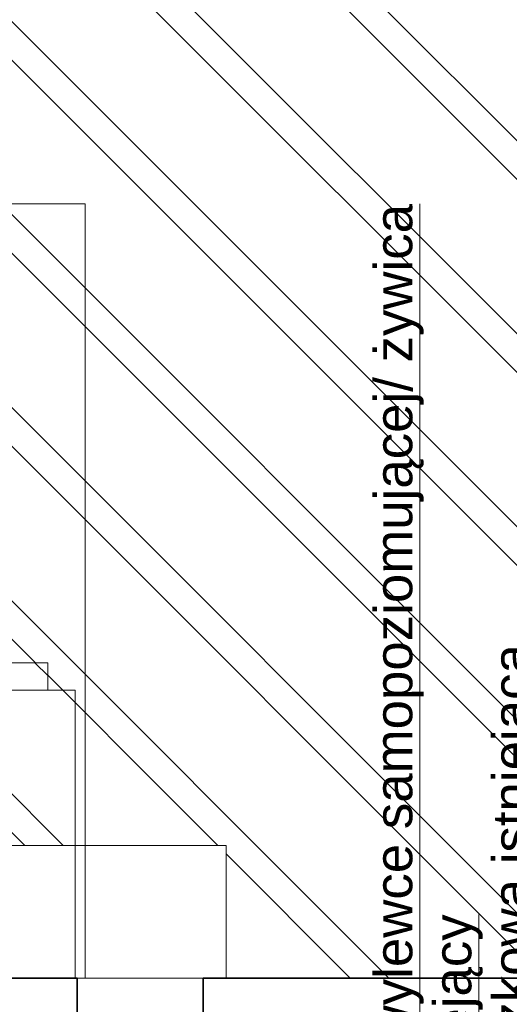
# Model space of a CAD drawing. Header units: millimetres. Extents: x -8078 to 241103, y -4319 to 602442.
# Tile 68 of 148: x 38926 to 41258, y 295419 to 300106. Entities that reach past the tile are written whole.
import ezdxf

# ---------------------------------------------------------------- set-up
doc = ezdxf.new("R2010")
doc.units = ezdxf.units.MM
doc.header["$MEASUREMENT"] = 0
doc.set_wipeout_variables(frame=1)
doc.linetypes.add('Wipeout_Contour', pattern=[1000, 0, -1000])
for name, color, linetype in [('#podkład', 252, 'Continuous'), ('- A - ocieplenie', 7, 'Continuous'), ('2D - Ogólne', 7, 'Continuous'), ('Konstrukcja - Stropy', 7, 'Continuous'), ('Konstrukcja - Ściany zewnętrzne', 7, 'Continuous'), ('Opisy - Etykiety', 7, 'Continuous')]:
    doc.layers.add(name, color=color, linetype=linetype)
doc.styles.add('STYL_AUTOMATYCZNY_3', font='txt')

# ---------------------------------------------------------------- blocks, each defined once
blk = doc.blocks.new('qqe433333')
at = {"layer": '2D - Ogólne', "color": 252, "linetype": 'Continuous', "lineweight": 13, "ltscale": 100, "flags": 128}
blk.add_lwpolyline([(-802.6, 681469.5), (-802.6, 685156), (-154.5, 685156), (-154.5, 681469.5)], close=True, dxfattribs=at)
at = {"layer": 'Konstrukcja - Stropy', "color": 252, "linetype": 'Continuous', "lineweight": 13, "ltscale": 100}
blk.add_line((-202.6, 681469.5), (-202.6, 682839.5), dxfattribs=at)
at = {"layer": 'Konstrukcja - Ściany zewnętrzne', "color": 252, "linetype": 'Continuous', "lineweight": 35, "ltscale": 100}
for p, q in [((-722.6, 681469.5), (-192.6, 681469.5)), ((407.4, 681469.5), (3567.4, 681469.5))]:
    blk.add_line(p, q, dxfattribs=at)
at = {"layer": 'Konstrukcja - Ściany zewnętrzne', "color": 252, "linetype": 'Continuous', "lineweight": 20, "ltscale": 100}
blk.add_line((-192.6, 681469.5), (407.4, 681469.5), dxfattribs=at)
at = {"layer": 'Konstrukcja - Ściany zewnętrzne', "color": 252, "linetype": 'Continuous', "lineweight": 35, "ltscale": 100, "flags": 128}
for points in [[(-192.6, 681469.5), (-192.6, 681219.5), (-192.6, 681169.5)], [(407.4, 681469.5), (407.4, 681219.5), (407.4, 681169.5)]]:
    blk.add_lwpolyline(points, dxfattribs=at)
at = {"layer": 'Opisy - Etykiety', "color": 252, "linetype": 'Continuous', "lineweight": 13, "insert": (942.3, 679187.8), "char_height": 180, "attachment_point": 1, "rotation": 90, "line_spacing_factor": 0.936993, "style": 'STYL_AUTOMATYCZNY_3'}
blk.add_mtext('\\A1;{\\pql;\\fArial|b0|i0|c238|p0;\\W1.000000;1.\\P\\pql;\\fArial|b0|i0|c238|p0;\\L\\W1.000000;\\L2 cm linoleum na wylewce samopoziomującej/ żywica\\P\\pql;\\fArial|b0|i0|c238|p0;\\L\\W1.000000;\\L4 cm jastrych istniejący\\P\\pql;\\fArial|b0|i0|c238|p0;\\L\\W1.000000;\\L24 cm płyta posadzkowa istniejąca}', dxfattribs=at)
at = {"color": 252, "linetype": 'Wipeout_Contour', "lineweight": 0, "ltscale": 3745109.471471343}
blk.add_wipeout([(-502.6, 682839.5), (-332.6, 682839.5), (-332.6, 682969.5), (-802.6, 682969.5), (-802.6, 682966.5), (-552.6, 682966.5), (-552.6, 682959.5), (-502.6, 682959.5)], dxfattribs=at).dxf.layer = '- A - ocieplenie'
at = {"layer": '2D - Ogólne', "linetype": 'Continuous', "lineweight": 20}
h = blk.add_hatch(dxfattribs=at)
h.set_pattern_fill('Podwójny_szraf_1_4_0008', color=252, angle=90, style=0, pattern_type=2)
h.set_pattern_definition([(135, (-1702.6, 957497.23), (-459.6194, -459.6194), []), (135, (-1794.5, 957405.3), (-459.6194, -459.6194), [])])
h.paths.add_polyline_path([(-632.6, 667889.4), (-632.6, 660538), (4861.5, 660538), (4861.5, 667889.4), (4861.5, 675919.5), (4861.5, 690940.5), (3807.4, 690940.5), (-632.6, 690940.5), (-632.6, 685441.2), (-782.6, 683519.1), (-782.6, 682100.8), (516.8, 682100.8), (516.8, 681469.5), (3867.4, 681469.5), (3867.4, 675893.9), (1897.4, 675893.9), (1897.4, 667889.4)])
at = {"layer": '- A - ocieplenie', "color": 252, "linetype": 'Continuous', "lineweight": 20, "ltscale": 100}
for p, q in [((-332.6, 682969.5), (-802.6, 682969.5)), ((-332.6, 682839.5), (-332.6, 682969.5))]:
    blk.add_line(p, q, dxfattribs=at)
at = {"layer": '2D - Ogólne', "color": 252, "linetype": 'Continuous', "lineweight": 13, "ltscale": 100, "flags": 128}
blk.add_lwpolyline([(4861.5, 690940.5), (4861.5, 675919.5), (4861.5, 667889.4), (4861.5, 660538), (-632.6, 660538), (-632.6, 667889.4), (1897.4, 667889.4), (1897.4, 675893.9), (3867.4, 675893.9), (3867.4, 681469.5), (516.8, 681469.5), (516.8, 682100.8), (-782.6, 682100.8), (-782.6, 683519.1), (-632.6, 685441.2), (-632.6, 690940.5)], dxfattribs=at)
at = {"layer": 'Konstrukcja - Stropy', "color": 252, "linetype": 'Continuous', "lineweight": 13, "ltscale": 100}
blk.add_line((-202.6, 682839.5), (-502.6, 682839.5), dxfattribs=at)

msp = doc.modelspace()

# ---------------------------------------------------------------- block references
at = {"layer": '#podkład'}
msp.add_blockref('qqe433333', (39392.7, -385925.5), dxfattribs=at)

doc.saveas('drawing.dxf')
